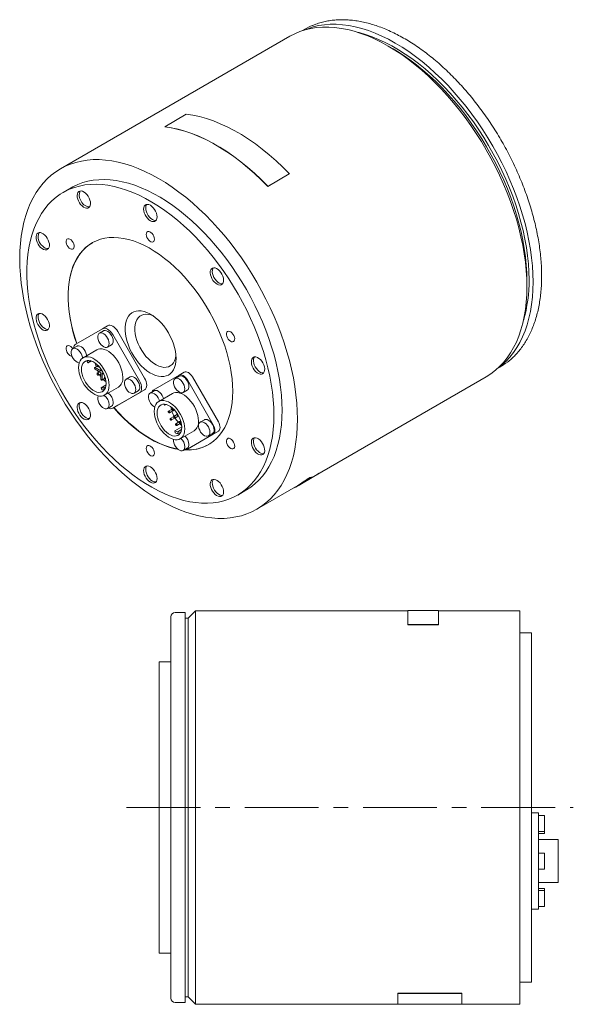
# Model space of a CAD drawing. Header units: millimetres. Extents: x 55 to 795, y 52 to 572.
# Tile 3 of 3: x 605 to 795, y 234 to 572. Entities that reach past the tile are written whole.
import ezdxf

# ---------------------------------------------------------------- set-up
doc = ezdxf.new("R2010")
doc.units = ezdxf.units.MM
doc.header["$LTSCALE"] = 2
doc.linetypes.add('CENTERX2', pattern=[20.32, 12.7, -2.54, 2.54, -2.54])

msp = doc.modelspace()

# ---------------------------------------------------------------- linework, layer by layer
at = {"color": 7, "linetype": 'Continuous', "lineweight": 15}
for p, q in [((702.73, 568.49), (701.88, 568)), ((697.53, 566.06), (618.68, 520.55)), ((733.05, 561.7), (731.28, 562.72)), ((661.95, 539.3), (654.53, 535.01)), ((654.55, 534.92), (654.53, 535.01)), ((689.91, 514.51), (697.33, 518.8)), ((689.93, 514.57), (697.36, 518.86)), ((697.33, 518.8), (697.36, 518.86)), ((622.43, 514.05), (619.61, 512.42)), ((689.91, 514.51), (689.93, 514.57)), ((779, 480.05), (779, 482.09)), ((633.16, 465.63), (623.96, 460.31)), ((633.53, 464.9), (632.12, 464.08)), ((633.16, 465.63), (634.92, 466.65)), ((645.86, 447.67), (636.66, 463.61)), ((647.62, 448.69), (638.42, 464.63)), ((634.87, 459.32), (636.28, 460.13)), ((624.4, 459.62), (622.99, 458.81)), ((631.21, 458.38), (626.47, 455.65)), ((627.83, 454.51), (628.27, 453.9)), ((628.27, 453.9), (628.87, 454.55)), ((628.27, 453.9), (629.34, 454.52)), ((628.87, 454.55), (628.79, 454.66)), ((628.87, 454.55), (628.99, 454.62)), ((631.37, 452.82), (630.47, 452.3)), ((632.61, 451.13), (630.62, 452.28)), ((630.62, 451.79), (632.61, 450.64)), ((632.21, 450.88), (631.37, 450.39)), ((631.77, 452.59), (631.93, 452.68)), ((631.77, 449.7), (632.61, 450.18)), ((632.61, 451.84), (632.61, 451.13)), ((632.61, 450.64), (632.61, 448.35)), ((633.03, 450.89), (633.03, 451.2)), ((633.03, 450.89), (633.17, 450.97)), ((633.3, 450.74), (633.03, 450.89)), ((633.03, 450.4), (633.64, 450.05)), ((633.03, 448.1), (633.03, 450.4)), ((659.51, 449.66), (661.27, 450.68)), ((768.87, 451.95), (769.72, 452.44)), ((632.97, 447.97), (633.87, 448.49)), ((634.03, 449.04), (633.87, 448.95)), ((642.66, 449.08), (641.25, 448.27)), ((659.51, 449.66), (650.61, 444.52)), ((659.53, 449.31), (658.12, 448.49)), ((671.21, 432.63), (662.31, 448.05)), ((672.97, 433.65), (664.07, 449.07)), ((706.31, 415.26), (765.02, 449.15)), ((632.66, 445.33), (634.39, 446.33)), ((632.66, 445.33), (632.88, 444.64)), ((633.62, 445.29), (632.66, 445.33)), ((633.62, 445.29), (634.28, 445.67)), ((633.83, 444.65), (633.62, 445.29)), ((633.87, 442.83), (638.61, 445.56)), ((636.66, 438.32), (645.86, 443.63)), ((647.62, 444.65), (638.42, 439.34)), ((644, 443.5), (645.41, 444.32)), ((650.9, 444.33), (649.49, 443.51)), ((657.21, 443.37), (652.47, 440.64)), ((660.87, 443.73), (662.28, 444.55)), ((654.39, 439.7), (654.61, 439.33)), ((634.87, 438.23), (636.28, 439.05)), ((636.66, 438.32), (638.42, 439.34)), ((654.61, 439.33), (655.07, 439.59)), ((654.61, 439.33), (655.07, 439.59)), ((657.07, 438.04), (655.83, 437.32)), ((656.18, 436.71), (657.89, 437.71)), ((657.38, 438.22), (657.08, 438.04)), ((657.43, 437.44), (657.89, 437.71)), ((658.99, 436.26), (658.95, 436.24)), ((657.7, 435.51), (656.45, 434.79)), ((656.8, 434.19), (659.21, 435.58)), ((658.95, 436.23), (657.7, 435.52)), ((658.05, 434.91), (659.34, 435.65)), ((659.57, 433.71), (658.33, 432.99)), ((658.68, 432.38), (660.23, 433.28)), ((659.3, 435.63), (659.34, 435.65)), ((660.04, 433.98), (659.58, 433.71)), ((659.93, 433.11), (660.23, 433.28)), ((668.16, 434.36), (666.75, 433.55)), ((658.02, 430.53), (660.41, 431.91)), ((658.02, 430.53), (658.16, 429.86)), ((659.05, 430.26), (658.02, 430.53)), ((659.05, 430.26), (660.35, 431.01)), ((659.18, 429.58), (659.05, 430.26)), ((659.18, 429.58), (660.1, 430.11)), ((659.87, 427.82), (664.61, 430.55)), ((664.07, 425.28), (672.97, 430.42)), ((669.5, 428.78), (670.91, 429.6)), ((662.31, 424.26), (671.21, 429.4)), ((660.87, 423.8), (662.28, 424.61)), ((662.31, 424.26), (664.07, 425.28)), ((700.37, 411.71), (706.36, 415.17)), ((679.6, 408.5), (682.43, 410.13)), ((686.18, 403.63), (700.32, 411.8)), ((665.1, 368.69), (662.6, 366.19)), ((738.1, 368.69), (665.1, 368.69)), ((665.1, 368.69), (665.1, 233.69)), ((748.6, 368.79), (738.1, 368.79)), ((738.1, 368.79), (738.1, 363.98)), ((748.6, 363.98), (748.6, 368.79)), ((776.6, 368.69), (748.6, 368.69)), ((776.6, 368.69), (776.6, 233.69)), ((656.6, 301.19), (656.6, 366.69)), ((661.6, 368.19), (658.1, 368.19)), ((661.6, 368.19), (661.6, 234.19)), ((662.6, 366.19), (661.6, 366.19)), ((662.6, 366.19), (662.6, 236.19)), ((738.1, 363.98), (748.6, 363.98)), ((738.1, 363.89), (738.1, 363.98)), ((738.1, 363.89), (748.6, 363.89)), ((748.6, 363.89), (748.6, 363.98)), ((780.6, 361.19), (776.6, 361.19)), ((780.6, 361.19), (780.6, 241.19)), ((656.6, 351.19), (652.6, 351.19)), ((652.6, 351.19), (652.6, 251.19)), ((656.6, 235.69), (656.6, 301.19)), ((783, 299.31), (780.6, 299.31)), ((783, 299.31), (783, 298.29)), ((785, 298.46), (783, 298.46)), ((783, 298.29), (783, 285.28)), ((785, 298.46), (785, 292.96)), ((783, 292.96), (785, 292.96)), ((783, 292.26), (785, 292.26)), ((785, 292.96), (785, 292.26)), ((789.7, 290.2), (783, 290.2)), ((789.7, 290.2), (789.7, 275.4)), ((785, 285.55), (783, 285.55)), ((783, 285.28), (783, 280.33)), ((785, 285.55), (785, 280.05)), ((783, 280.33), (783, 267.32)), ((783, 280.05), (785, 280.05)), ((783, 275.4), (789.7, 275.4)), ((785, 273.35), (783, 273.35)), ((785, 272.64), (783, 272.64)), ((785, 273.35), (785, 272.64)), ((785, 272.64), (785, 267.14)), ((783, 267.32), (783, 266.29)), ((780.6, 266.29), (783, 266.29)), ((783, 267.14), (785, 267.14)), ((652.6, 251.19), (656.6, 251.19)), ((776.6, 241.19), (780.6, 241.19)), ((734.6, 237.37), (756.6, 237.37)), ((734.6, 237.37), (734.6, 237.28)), ((734.6, 233.59), (734.6, 237.28)), ((734.6, 237.28), (756.6, 237.28)), ((756.6, 237.37), (756.6, 237.28)), ((756.6, 237.28), (756.6, 233.59)), ((658.1, 234.19), (661.6, 234.19)), ((661.6, 236.19), (662.6, 236.19)), ((662.6, 236.19), (665.1, 233.69)), ((665.1, 233.69), (734.6, 233.69)), ((734.6, 233.59), (756.6, 233.59)), ((756.6, 233.69), (776.6, 233.69))]:
    msp.add_line(p, q, dxfattribs=at)
at = {"color": 6, "linetype": 'CENTERX2', "lineweight": 0}
msp.add_line((641.39, 301.19), (794.93, 301.19), dxfattribs=at)
at = {"color": 7, "linetype": 'Continuous', "lineweight": 15, "flags": 128}
for points in [[(779, 480.05), (778.95, 482.79), (778.77, 485.59), (778.49, 488.44), (778.09, 491.33), (777.57, 494.27), (776.95, 497.24), (776.21, 500.23), (775.37, 503.24), (774.42, 506.26), (773.37, 509.29), (772.21, 512.31), (770.96, 515.32), (769.61, 518.31), (768.17, 521.27), (766.64, 524.2), (765.02, 527.1), (763.33, 529.94), (761.55, 532.73), (759.71, 535.46), (757.79, 538.13), (755.81, 540.72), (753.77, 543.23), (751.68, 545.65), (749.54, 547.98), (747.35, 550.22), (745.13, 552.35), (742.87, 554.38), (740.59, 556.29), (738.28, 558.08), (735.95, 559.76), (733.62, 561.3), (731.27, 562.72), (728.93, 564.01), (726.6, 565.16), (724.27, 566.17), (721.96, 567.04), (719.68, 567.77), (717.42, 568.35), (715.19, 568.78), (713.01, 569.07), (710.87, 569.21), (708.77, 569.2), (706.74, 569.05), (704.76, 568.74), (702.84, 568.29), (700.99, 567.69), (699.22, 566.95), (697.53, 566.06)], [(781.12, 481.68), (781.07, 484.4), (780.9, 487.18), (780.61, 490.01), (780.21, 492.88), (779.7, 495.8), (779.08, 498.74), (778.36, 501.71), (777.52, 504.7), (776.58, 507.7), (775.53, 510.7), (774.38, 513.7), (773.14, 516.69), (771.8, 519.66), (770.37, 522.6), (768.85, 525.51), (767.25, 528.38), (765.56, 531.2), (763.8, 533.97), (761.97, 536.68), (760.07, 539.33), (758.1, 541.9), (756.08, 544.39), (754, 546.8), (751.88, 549.11), (749.71, 551.33), (747.5, 553.45), (745.26, 555.46), (742.99, 557.36), (740.7, 559.14), (738.39, 560.8), (736.07, 562.33), (733.75, 563.74), (731.42, 565.02), (729.1, 566.16), (726.8, 567.16), (724.51, 568.03), (722.24, 568.75), (720, 569.33), (717.79, 569.76), (715.62, 570.04), (713.49, 570.18), (711.42, 570.18), (709.39, 570.02), (707.43, 569.72), (705.53, 569.27), (703.69, 568.68), (702.48, 568.19)], [(705.21, 569.72), (704.41, 569.37), (702.73, 568.49)], [(779.71, 482.5), (779.65, 485.18), (779.48, 487.92), (779.2, 490.71), (778.8, 493.54), (778.29, 496.42), (777.67, 499.32), (776.94, 502.25), (776.1, 505.2), (775.16, 508.16), (774.11, 511.12), (772.97, 514.07), (771.72, 517.01), (770.39, 519.93), (768.96, 522.82), (767.44, 525.68), (765.84, 528.5), (764.16, 531.27), (762.41, 533.99), (760.58, 536.64), (758.68, 539.22), (756.73, 541.73), (754.72, 544.16), (752.65, 546.5), (750.54, 548.75), (748.39, 550.9), (746.2, 552.94), (743.98, 554.87), (741.73, 556.7), (739.46, 558.4), (737.18, 559.98), (734.89, 561.43), (732.6, 562.75), (730.31, 563.94), (728.03, 565), (725.77, 565.91), (723.52, 566.68), (721.3, 567.31), (720.68, 567.46)], [(779, 482.09), (778.95, 484.77), (778.77, 487.51), (778.49, 490.3), (778.09, 493.14), (777.58, 496.01), (776.96, 498.92), (776.23, 501.85), (775.39, 504.79), (774.45, 507.75), (773.41, 510.71), (772.26, 513.66), (771.02, 516.6), (769.68, 519.52), (768.25, 522.42), (766.73, 525.28), (765.13, 528.09), (763.45, 530.86), (761.7, 533.58), (759.87, 536.23), (757.98, 538.82), (756.02, 541.32), (754.01, 543.75), (751.94, 546.09), (749.83, 548.34), (747.68, 550.49), (745.49, 552.53), (743.27, 554.47), (741.02, 556.29), (738.76, 557.99), (736.48, 559.57), (734.19, 561.02), (733.05, 561.7)], [(697.36, 518.86), (695.09, 521.14), (692.78, 523.3), (690.44, 525.35), (688.07, 527.28), (685.68, 529.08), (683.28, 530.75), (680.86, 532.29), (678.45, 533.69), (676.03, 534.94), (673.63, 536.04), (671.24, 537), (668.87, 537.81), (666.53, 538.46), (664.22, 538.96), (661.95, 539.3)], [(654.53, 535.01), (656.79, 534.67), (659.1, 534.18), (661.44, 533.52), (663.81, 532.72), (666.2, 531.76), (668.61, 530.65), (671.02, 529.4), (673.44, 528), (675.85, 526.47), (678.26, 524.8), (680.65, 523), (683.02, 521.07), (685.36, 519.02), (687.67, 516.85), (689.93, 514.57)], [(654.55, 534.92), (656.82, 534.58), (659.12, 534.09), (661.46, 533.43), (663.82, 532.63), (666.21, 531.67), (668.61, 530.57), (671.02, 529.32), (673.44, 527.92), (675.85, 526.39), (678.25, 524.72), (680.64, 522.92), (683, 521), (685.34, 518.95), (687.64, 516.79), (689.91, 514.51)], [(700.16, 434.54), (700.1, 437.27), (699.93, 440.07), (699.64, 442.92), (699.24, 445.82), (698.73, 448.76), (698.11, 451.72), (697.37, 454.72), (696.53, 457.73), (695.58, 460.75), (694.53, 463.77), (693.37, 466.79), (692.12, 469.8), (690.77, 472.79), (689.33, 475.76), (687.8, 478.69), (686.18, 481.58), (684.48, 484.43), (682.71, 487.22), (680.86, 489.95), (678.95, 492.61), (676.97, 495.2), (674.93, 497.71), (672.84, 500.14), (670.7, 502.47), (668.51, 504.7), (666.29, 506.84), (664.03, 508.86), (661.74, 510.77), (659.43, 512.57), (657.11, 514.24), (654.77, 515.79), (652.43, 517.21), (650.09, 518.49), (647.75, 519.64), (645.43, 520.65), (643.12, 521.52), (640.83, 522.25), (638.58, 522.83), (636.35, 523.27), (634.17, 523.56), (632.02, 523.7), (629.93, 523.69), (627.89, 523.53), (625.91, 523.23), (624, 522.77), (622.15, 522.18), (620.38, 521.43), (618.68, 520.55), (617.07, 519.52), (615.54, 518.36), (614.09, 517.06), (612.75, 515.62), (611.49, 514.06), (610.34, 512.37), (609.28, 510.56), (608.33, 508.64), (607.49, 506.6), (606.76, 504.46), (606.13, 502.21), (605.62, 499.87), (605.22, 497.43), (604.93, 494.91), (604.76, 492.32), (604.7, 489.64), (604.76, 486.91), (604.93, 484.11), (605.22, 481.26), (605.62, 478.36), (606.13, 475.43), (606.76, 472.46), (607.49, 469.47), (608.33, 466.46), (609.28, 463.43), (610.34, 460.41), (611.49, 457.39), (612.75, 454.38), (614.09, 451.39), (615.54, 448.42), (617.07, 445.49), (618.68, 442.6), (620.38, 439.76), (622.15, 436.97), (624, 434.23), (625.91, 431.57), (627.89, 428.98), (629.93, 426.47), (632.02, 424.05), (634.17, 421.71), (636.35, 419.48), (638.58, 417.35), (640.83, 415.32), (643.12, 413.41), (645.43, 411.61), (647.75, 409.94), (650.09, 408.39), (652.43, 406.97), (654.77, 405.69), (657.11, 404.54), (659.43, 403.53), (661.74, 402.66), (664.03, 401.93), (666.29, 401.35), (668.51, 400.91), (670.7, 400.63), (672.84, 400.49), (674.93, 400.49), (676.97, 400.65), (678.95, 400.96), (680.86, 401.41), (682.71, 402.01), (684.48, 402.75), (686.18, 403.63), (687.8, 404.66), (689.33, 405.83), (690.77, 407.13), (692.12, 408.56), (693.37, 410.12), (694.53, 411.81), (695.58, 413.62), (696.53, 415.54), (697.37, 417.58), (698.11, 419.72), (698.73, 421.97), (699.24, 424.31), (699.64, 426.75), (699.93, 429.27), (700.1, 431.87), (700.16, 434.54)], [(692.03, 435.97), (691.97, 438.54), (691.8, 441.18), (691.52, 443.86), (691.12, 446.6), (690.61, 449.36), (689.99, 452.16), (689.26, 454.99), (688.42, 457.82), (687.48, 460.66), (686.44, 463.51), (685.29, 466.34), (684.06, 469.16), (682.72, 471.96), (681.3, 474.72), (679.8, 477.44), (678.21, 480.12), (676.54, 482.75), (674.81, 485.32), (673, 487.82), (671.13, 490.24), (669.21, 492.59), (667.23, 494.85), (665.2, 497.02), (663.13, 499.08), (661.03, 501.05), (658.89, 502.9), (656.73, 504.64), (654.55, 506.26), (652.35, 507.76), (650.15, 509.13), (647.95, 510.37), (645.75, 511.47), (643.56, 512.44), (641.39, 513.26), (639.24, 513.95), (637.12, 514.49), (635.03, 514.88), (632.99, 515.13), (630.98, 515.23), (629.03, 515.18), (627.13, 514.99), (625.29, 514.64), (623.52, 514.16), (621.82, 513.52), (620.19, 512.75), (618.65, 511.83), (617.18, 510.77), (615.8, 509.58), (614.52, 508.26), (613.33, 506.81), (612.23, 505.23), (611.24, 503.53), (610.35, 501.72), (609.57, 499.79), (608.89, 497.76), (608.33, 495.63), (607.88, 493.4), (607.53, 491.09), (607.3, 488.69), (607.19, 486.21), (607.19, 483.67), (607.3, 481.06), (607.53, 478.4), (607.88, 475.69), (608.33, 472.94), (608.89, 470.16), (609.57, 467.34), (610.35, 464.51), (611.24, 461.67), (612.23, 458.83), (613.33, 455.99), (614.52, 453.16), (615.8, 450.36), (617.18, 447.58), (618.65, 444.83), (620.19, 442.13), (621.82, 439.47), (623.52, 436.87), (625.29, 434.34), (627.13, 431.88), (629.03, 429.49), (630.98, 427.19), (632.99, 424.97), (635.03, 422.85), (637.12, 420.84), (639.24, 418.93), (641.39, 417.13), (643.56, 415.45), (645.75, 413.89), (647.95, 412.46), (650.15, 411.15), (652.35, 409.98), (654.55, 408.94), (656.73, 408.05), (658.89, 407.29), (661.03, 406.68), (663.13, 406.21), (665.2, 405.89), (667.23, 405.72), (669.21, 405.69), (671.13, 405.81), (673, 406.08), (674.81, 406.5), (676.54, 407.06), (678.21, 407.76), (679.8, 408.61), (681.3, 409.6), (682.72, 410.72), (684.06, 411.98), (685.29, 413.37), (686.44, 414.88), (687.48, 416.52), (688.42, 418.28), (689.26, 420.15), (689.99, 422.13), (690.61, 424.21), (691.12, 426.39), (691.52, 428.66), (691.8, 431.02), (691.97, 433.46), (692.03, 435.97)], [(694.86, 437.6), (694.8, 440.17), (694.63, 442.81), (694.34, 445.5), (693.95, 448.23), (693.44, 451), (692.81, 453.8), (692.09, 456.62), (691.25, 459.45), (690.31, 462.3), (689.26, 465.14), (688.12, 467.97), (686.88, 470.79), (685.55, 473.59), (684.13, 476.35), (682.63, 479.08), (681.04, 481.76), (679.37, 484.38), (677.64, 486.95), (675.83, 489.45), (673.96, 491.88), (672.04, 494.22), (670.06, 496.48), (668.03, 498.65), (665.96, 500.72), (663.85, 502.68), (661.72, 504.53), (659.56, 506.27), (657.38, 507.89), (655.18, 509.39), (652.98, 510.76), (650.78, 512), (648.58, 513.1), (646.39, 514.07), (644.22, 514.9), (642.07, 515.58), (639.95, 516.12), (637.86, 516.51), (635.81, 516.76), (633.81, 516.86), (631.86, 516.81), (629.96, 516.62), (628.12, 516.28), (626.35, 515.79), (624.65, 515.16), (623.02, 514.38), (622.43, 514.05)], [(624.88, 509.5), (625.23, 508.86), (625.65, 508.28), (626.13, 507.78), (626.64, 507.4), (627.15, 507.14), (627.65, 507.03), (628.09, 507.06), (628.47, 507.24), (628.77, 507.56), (628.96, 508), (629.04, 508.54), (629, 509.16), (628.86, 509.81), (628.6, 510.47), (628.26, 511.11), (627.83, 511.7), (627.35, 512.19), (626.85, 512.58), (626.33, 512.84), (625.84, 512.95), (625.39, 512.91), (625.01, 512.73), (624.72, 512.41), (624.53, 511.97), (624.45, 511.43), (624.48, 510.82), (624.63, 510.16), (624.88, 509.5)], [(647.3, 506.69), (647.36, 506.07), (647.53, 505.41), (647.81, 504.75), (648.17, 504.12), (648.61, 503.55), (649.09, 503.08), (649.6, 502.71), (650.11, 502.49), (650.6, 502.4), (651.04, 502.47), (651.4, 502.68), (651.67, 503.02), (651.84, 503.48), (651.9, 504.04), (651.84, 504.67), (651.67, 505.32), (651.4, 505.99), (651.04, 506.62), (650.6, 507.18), (650.11, 507.66), (649.6, 508.02), (649.09, 508.25), (648.61, 508.33), (648.17, 508.27), (647.81, 508.06), (647.53, 507.71), (647.36, 507.25), (647.3, 506.69)], [(648.01, 507.1), (648.07, 506.48), (648.24, 505.82), (648.51, 505.16), (648.88, 504.53), (649.31, 503.96), (649.8, 503.48), (650.31, 503.12), (650.82, 502.89), (651.31, 502.81), (651.54, 502.82)], [(611.91, 493.57), (612.41, 493.16), (612.92, 492.88), (613.42, 492.74), (613.88, 492.74), (614.28, 492.9), (614.59, 493.19), (614.8, 493.61), (614.9, 494.13), (614.89, 494.73), (614.77, 495.38), (614.53, 496.04), (614.2, 496.69), (613.79, 497.29), (613.33, 497.8), (612.82, 498.21), (612.31, 498.5), (611.81, 498.64), (611.35, 498.63), (610.95, 498.48), (610.64, 498.19), (610.43, 497.77), (610.33, 497.25), (610.34, 496.65), (610.46, 496), (610.7, 495.33), (611.03, 494.69), (611.44, 494.09), (611.91, 493.57)], [(651.02, 496.39), (650.96, 496.88), (650.79, 497.4), (650.53, 497.9), (650.19, 498.35), (649.8, 498.7), (649.4, 498.94), (649.02, 499.03), (648.68, 498.97), (648.41, 498.77), (648.25, 498.45), (648.19, 498.02), (648.25, 497.53), (648.41, 497.01), (648.68, 496.5), (649.02, 496.06), (649.4, 495.7), (649.8, 495.47), (650.19, 495.38), (650.53, 495.43), (650.79, 495.63), (650.96, 495.96), (651.02, 496.39)], [(622.75, 495.74), (622.38, 496.13), (621.98, 496.41), (621.58, 496.55), (621.23, 496.54), (620.93, 496.39), (620.73, 496.1), (620.64, 495.71), (620.66, 495.23), (620.79, 494.72), (621.02, 494.2), (621.34, 493.73), (621.71, 493.34), (622.11, 493.07), (622.51, 492.93), (622.87, 492.93), (623.16, 493.09), (623.36, 493.37), (623.45, 493.77), (623.43, 494.25), (623.3, 494.76), (623.07, 495.27), (622.75, 495.74)], [(677.89, 444.13), (677.83, 446.23), (677.66, 448.4), (677.38, 450.61), (676.98, 452.86), (676.47, 455.14), (675.86, 457.44), (675.14, 459.75), (674.32, 462.07), (673.4, 464.38), (672.38, 466.68), (671.27, 468.94), (670.07, 471.18), (668.79, 473.37), (667.44, 475.51), (666.01, 477.59), (664.51, 479.6), (662.96, 481.54), (661.35, 483.39), (659.7, 485.14), (658, 486.8), (656.27, 488.35), (654.51, 489.79), (652.74, 491.11), (650.95, 492.31), (649.15, 493.37), (647.36, 494.31), (645.58, 495.11), (643.81, 495.77), (642.07, 496.29), (640.35, 496.66), (638.68, 496.89), (637.04, 496.97), (635.46, 496.91), (633.94, 496.7), (632.47, 496.34), (631.08, 495.83), (629.76, 495.19), (628.52, 494.4), (627.37, 493.48), (626.31, 492.43), (625.34, 491.25), (624.46, 489.94), (623.69, 488.51), (623.02, 486.97), (622.46, 485.33), (622.01, 483.58), (621.67, 481.74), (621.45, 479.82), (621.33, 477.81), (621.33, 475.74), (621.45, 473.61), (621.67, 471.42), (622.01, 469.19), (622.46, 466.92), (623.02, 464.63), (623.69, 462.32), (624.29, 460.51)], [(629.68, 495.14), (628.59, 494.45), (627.44, 493.52), (626.38, 492.47), (625.41, 491.29), (624.53, 489.98), (623.76, 488.55), (623.09, 487.01), (622.53, 485.37), (622.08, 483.62), (621.74, 481.78), (621.52, 479.86), (621.4, 477.86), (621.4, 475.78), (621.52, 473.65), (621.74, 471.46), (622.08, 469.23), (622.53, 466.96), (623.09, 464.67), (623.76, 462.36), (624.36, 460.55)], [(670.6, 486.23), (670.35, 485.86), (670.2, 485.37), (670.17, 484.8), (670.25, 484.17), (670.44, 483.51), (670.73, 482.85), (671.11, 482.23), (671.56, 481.68), (672.05, 481.22), (672.57, 480.88), (673.07, 480.68), (673.55, 480.63), (673.97, 480.72), (674.32, 480.96), (674.58, 481.33), (674.72, 481.82), (674.76, 482.39), (674.68, 483.02), (674.49, 483.68), (674.19, 484.34), (673.81, 484.96), (673.37, 485.51), (672.87, 485.97), (672.36, 486.31), (671.85, 486.51), (671.37, 486.56), (670.95, 486.47), (670.6, 486.23)], [(671.23, 486.55), (671.06, 486.27), (670.91, 485.78), (670.87, 485.21), (670.95, 484.58), (671.15, 483.91), (671.44, 483.26), (671.82, 482.64), (672.27, 482.08), (672.76, 481.63), (673.27, 481.29), (673.78, 481.09), (674.26, 481.04), (674.4, 481.05)], [(769.34, 452.38), (770.37, 453.19), (771.8, 454.48), (773.14, 455.9), (774.38, 457.45), (775.53, 459.13), (776.58, 460.92), (777.52, 462.83), (778.36, 464.85), (779.08, 466.98), (779.7, 469.21), (780.21, 471.54), (780.61, 473.95), (780.9, 476.45), (781.07, 479.03), (781.12, 481.68)], [(765.02, 449.15), (765.02, 449.15), (766.64, 450.18), (768.17, 451.34), (769.61, 452.64), (770.96, 454.07), (772.21, 455.64), (773.37, 457.32), (774.42, 459.13), (775.37, 461.06), (776.21, 463.09), (776.95, 465.24), (777.57, 467.49), (778.09, 469.83), (778.49, 472.26), (778.77, 474.78), (778.95, 477.38), (779, 480.05)], [(613.33, 465), (613.79, 464.97), (614.2, 465.1), (614.53, 465.36), (614.77, 465.76), (614.89, 466.26), (614.9, 466.85), (614.8, 467.49), (614.59, 468.16), (614.28, 468.81), (613.88, 469.42), (613.42, 469.95), (612.92, 470.38), (612.41, 470.69), (611.91, 470.87), (611.44, 470.89), (611.03, 470.77), (610.7, 470.5), (610.46, 470.11), (610.34, 469.6), (610.33, 469.02), (610.43, 468.37), (610.64, 467.71), (610.95, 467.06), (611.35, 466.45), (611.81, 465.91), (612.31, 465.48), (612.82, 465.17), (613.33, 465)], [(611.38, 470.88), (611.17, 470.52), (611.05, 470.01), (611.03, 469.42), (611.14, 468.78), (611.35, 468.12), (611.66, 467.47), (612.06, 466.86), (612.51, 466.32), (613.01, 465.89), (613.53, 465.58), (614.03, 465.41)], [(658.44, 455.44), (658.38, 454.32), (658.21, 453.28), (657.93, 452.33), (657.54, 451.49), (657.05, 450.77), (656.46, 450.17), (655.78, 449.71), (655.03, 449.39), (654.2, 449.21), (653.32, 449.19), (652.38, 449.31), (651.41, 449.57), (650.42, 449.98), (649.42, 450.52), (648.43, 451.2), (647.44, 451.99), (646.49, 452.9), (645.58, 453.91), (644.72, 455), (643.93, 456.16), (643.21, 457.38), (642.58, 458.64), (642.04, 459.93), (641.6, 461.22), (641.26, 462.5), (641.03, 463.76), (640.92, 464.97), (640.92, 466.13), (641.03, 467.21), (641.26, 468.21), (641.6, 469.1), (642.04, 469.89), (642.58, 470.55), (643.21, 471.07), (643.93, 471.47), (644.72, 471.71), (645.58, 471.82), (646.49, 471.77), (647.44, 471.58), (648.43, 471.24), (649.42, 470.76), (650.42, 470.15), (651.41, 469.42), (652.38, 468.56), (653.32, 467.61), (654.2, 466.56), (655.03, 465.43), (655.78, 464.23), (656.46, 462.99), (657.05, 461.71), (657.54, 460.42), (657.93, 459.13), (658.21, 457.86), (658.38, 456.62), (658.44, 455.44)], [(650.57, 470.05), (649.8, 470.35), (648.93, 470.55), (648.1, 470.61), (647.33, 470.51), (646.62, 470.27), (645.99, 469.88), (645.44, 469.35), (645, 468.7), (644.66, 467.93), (644.43, 467.05), (644.31, 466.08), (644.31, 465.03), (644.43, 463.92), (644.66, 462.78), (645, 461.61), (645.44, 460.45), (645.99, 459.29), (646.62, 458.18), (647.33, 457.12), (648.1, 456.13), (648.93, 455.23), (649.8, 454.43), (650.69, 453.74), (651.6, 453.19), (652.5, 452.77), (653.38, 452.49), (654.23, 452.36), (655.04, 452.38), (655.78, 452.55), (656.45, 452.87), (657.04, 453.32), (657.53, 453.92), (657.92, 454.63), (658.21, 455.46), (658.38, 456.39), (658.4, 456.5)], [(634.92, 466.65), (635.3, 466.79), (635.73, 466.8), (636.19, 466.7), (636.67, 466.47), (637.16, 466.14), (637.62, 465.71), (638.05, 465.2), (638.42, 464.63)], [(614.03, 465.41), (614.5, 465.38), (614.55, 465.39)], [(635.44, 460.58), (635.37, 461.17), (635.2, 461.8), (634.91, 462.42), (634.53, 462.99), (634.09, 463.49), (633.61, 463.87), (633.13, 464.11), (632.66, 464.21), (632.25, 464.14), (631.92, 463.93), (631.68, 463.57), (631.56, 463.09), (631.56, 462.53), (631.68, 461.92), (631.92, 461.29), (632.25, 460.68), (632.66, 460.14), (633.13, 459.7), (633.61, 459.39), (634.09, 459.22), (634.53, 459.2), (634.91, 459.34), (635.2, 459.63), (635.37, 460.05), (635.44, 460.58)], [(636.66, 463.61), (636.28, 464.18), (635.85, 464.69), (635.39, 465.12), (634.91, 465.45), (634.42, 465.68), (633.96, 465.78), (633.53, 465.77), (633.16, 465.63)], [(636.85, 461.39), (636.79, 461.99), (636.61, 462.61), (636.32, 463.23), (635.95, 463.81), (635.51, 464.3), (635.03, 464.68), (634.54, 464.93), (634.08, 465.02), (633.67, 464.96), (633.53, 464.9)], [(677.87, 461.1), (678.18, 461.2), (678.42, 461.45), (678.55, 461.81), (678.57, 462.26), (678.47, 462.77), (678.27, 463.29), (677.98, 463.78), (677.62, 464.2), (677.23, 464.51), (676.83, 464.7), (676.45, 464.74), (676.14, 464.64), (675.9, 464.4), (675.77, 464.03), (675.75, 463.58), (675.85, 463.07), (676.05, 462.55), (676.34, 462.07), (676.7, 461.65), (677.09, 461.33), (677.49, 461.14), (677.87, 461.1)], [(621.34, 459.82), (621.02, 459.71), (620.79, 459.47), (620.66, 459.11), (620.64, 458.65), (620.73, 458.15), (620.93, 457.63), (621.23, 457.14), (621.58, 456.72), (621.98, 456.4), (622.38, 456.21), (622.72, 456.17)], [(626.3, 455.54), (626.24, 455.9), (626.07, 456.52), (625.78, 457.14), (625.4, 457.72), (624.96, 458.21), (624.48, 458.6), (624, 458.84), (623.53, 458.94), (623.12, 458.87), (622.79, 458.65), (622.55, 458.3), (622.43, 457.82), (622.43, 457.26), (622.55, 456.64), (622.79, 456.01), (623.12, 455.41), (623.53, 454.87), (624, 454.43), (624.48, 454.11), (624.96, 453.94), (625.17, 453.92)], [(627.71, 456.36), (627.66, 456.71), (627.48, 457.34), (627.19, 457.96), (626.82, 458.54), (626.38, 459.03), (625.9, 459.41), (625.41, 459.66), (624.95, 459.75), (624.54, 459.69), (624.4, 459.62)], [(640.14, 448.95), (640.08, 449.89), (639.91, 450.87), (639.62, 451.87), (639.23, 452.88), (638.74, 453.87), (638.17, 454.81), (637.52, 455.69), (636.82, 456.49), (636.07, 457.19), (635.3, 457.77), (634.51, 458.22), (633.74, 458.53), (632.99, 458.7), (632.29, 458.71), (631.64, 458.58), (631.21, 458.38)], [(635.4, 446.22), (635.34, 447.15), (635.17, 448.13), (634.88, 449.14), (634.49, 450.14), (634, 451.13), (633.43, 452.08), (632.78, 452.96), (632.08, 453.76), (631.33, 454.46), (630.56, 455.04), (629.78, 455.49), (629, 455.8), (628.26, 455.96), (627.55, 455.98), (626.91, 455.84), (626.33, 455.56), (625.84, 455.14), (625.45, 454.58), (625.17, 453.9), (624.99, 453.12), (624.94, 452.26), (624.99, 451.32), (625.17, 450.34), (625.45, 449.34), (625.84, 448.33), (626.33, 447.34), (626.91, 446.4), (627.55, 445.51), (628.26, 444.72), (629, 444.02), (629.78, 443.44), (630.56, 442.99), (631.33, 442.67), (632.08, 442.51), (632.78, 442.49), (633.43, 442.63), (634, 442.91), (634.49, 443.34), (634.88, 443.89), (635.17, 444.57), (635.34, 445.35), (635.4, 446.22)], [(634.41, 446.79), (634.35, 447.63), (634.18, 448.51), (633.9, 449.41), (633.52, 450.31), (633.04, 451.18), (632.49, 452), (631.87, 452.74), (631.21, 453.38), (630.52, 453.92), (629.82, 454.32), (629.13, 454.59), (628.46, 454.71), (627.85, 454.68), (627.29, 454.5), (626.82, 454.18), (626.44, 453.72), (626.16, 453.14), (625.98, 452.46), (625.93, 451.69), (625.98, 450.85), (626.16, 449.96), (626.44, 449.06), (626.82, 448.16), (627.29, 447.29), (627.85, 446.47), (628.46, 445.73), (629.13, 445.09), (629.82, 444.56), (630.52, 444.15), (631.21, 443.89), (631.87, 443.77), (632.49, 443.8), (633.04, 443.97), (633.52, 444.29), (633.9, 444.75), (634.18, 445.33), (634.35, 446.01), (634.41, 446.79)], [(627.96, 454.69), (627.89, 454.6), (627.83, 454.51)], [(630.7, 453.79), (630.74, 453.45), (630.93, 452.56)], [(631.35, 453.26), (631.31, 453.21), (631.29, 453.1), (631.31, 452.96), (631.37, 452.82), (631.46, 452.69), (631.57, 452.61), (631.68, 452.57), (631.77, 452.59), (631.83, 452.66), (631.85, 452.76)], [(685.88, 455.92), (685.41, 455.94), (685, 455.82), (684.67, 455.55), (684.44, 455.16), (684.31, 454.65), (684.3, 454.07), (684.4, 453.43), (684.62, 452.76), (684.93, 452.11), (685.32, 451.5), (685.78, 450.97), (686.28, 450.53), (686.8, 450.22), (687.3, 450.05), (687.77, 450.03), (688.18, 450.15), (688.51, 450.41), (688.74, 450.81), (688.87, 451.31), (688.88, 451.9), (688.78, 452.54), (688.56, 453.21), (688.25, 453.86), (687.86, 454.47), (687.4, 455), (686.9, 455.44), (686.38, 455.75), (685.88, 455.92)], [(685.36, 455.94), (685.15, 455.57), (685.02, 455.06), (685.01, 454.48), (685.11, 453.83), (685.32, 453.17), (685.64, 452.52), (686.03, 451.91), (686.49, 451.37), (686.99, 450.94), (687.5, 450.63), (688.01, 450.46), (688.48, 450.43), (688.53, 450.44)], [(630.62, 452.28), (630.54, 452.31), (630.47, 452.3), (630.42, 452.24), (630.41, 452.16), (630.42, 452.06), (630.47, 451.95), (630.54, 451.86), (630.62, 451.79)], [(631.85, 449.88), (631.83, 450.02), (631.77, 450.16), (631.68, 450.28), (631.57, 450.37), (631.46, 450.41), (631.37, 450.39), (631.31, 450.32), (631.29, 450.21), (631.31, 450.07), (631.37, 449.93), (631.46, 449.81), (631.57, 449.72), (631.68, 449.68), (631.77, 449.7), (631.83, 449.77), (631.85, 449.88)], [(631.34, 451.38), (631.66, 450.7), (631.71, 450.59)], [(632.11, 449.9), (632.16, 449.82), (632.61, 449.18)], [(662.31, 448.05), (662.01, 448.51), (661.66, 448.91), (661.29, 449.26), (660.91, 449.53), (660.52, 449.7), (660.15, 449.79), (659.81, 449.78), (659.51, 449.66)], [(661.27, 450.68), (661.57, 450.8), (661.92, 450.81), (662.29, 450.73), (662.67, 450.55), (663.06, 450.28), (663.43, 449.93), (663.77, 449.53), (664.07, 449.07)], [(632.61, 448.35), (632.62, 448.25), (632.67, 448.14), (632.74, 448.05), (632.82, 447.98), (632.9, 447.95), (632.97, 447.97), (633.02, 448.02), (633.03, 448.1)], [(633.43, 448.23), (634.08, 447.64), (634.38, 447.41)], [(634.06, 448.93), (633.96, 448.97), (633.87, 448.95), (633.81, 448.88), (633.79, 448.77), (633.81, 448.63), (633.87, 448.49), (633.96, 448.36), (634.07, 448.28), (634.18, 448.24), (634.24, 448.24)], [(644.57, 444.76), (644.5, 445.36), (644.33, 445.98), (644.04, 446.6), (643.66, 447.18), (643.22, 447.67), (642.74, 448.05), (642.26, 448.3), (641.79, 448.39), (641.38, 448.33), (641.05, 448.11), (640.81, 447.75), (640.69, 447.28), (640.69, 446.72), (640.81, 446.1), (641.05, 445.47), (641.38, 444.87), (641.79, 444.33), (642.26, 443.89), (642.74, 443.57), (643.22, 443.4), (643.66, 443.39), (644.04, 443.53), (644.33, 443.82), (644.5, 444.24), (644.57, 444.76)], [(645.98, 445.58), (645.92, 446.17), (645.74, 446.8), (645.45, 447.42), (645.08, 448), (644.64, 448.49), (644.16, 448.87), (643.67, 449.12), (643.21, 449.21), (642.8, 449.15), (642.66, 449.08)], [(645.86, 443.63), (646.16, 443.88), (646.39, 444.25), (646.53, 444.7), (646.58, 445.23), (646.53, 445.82), (646.39, 446.43), (646.16, 447.06), (645.86, 447.67)], [(647.62, 448.69), (647.93, 448.08), (648.16, 447.45), (648.3, 446.84), (648.35, 446.25), (648.3, 445.72), (648.16, 445.27), (647.93, 444.91), (647.62, 444.65)], [(661.44, 444.99), (661.37, 445.58), (661.2, 446.21), (660.91, 446.83), (660.53, 447.41), (660.09, 447.9), (659.61, 448.28), (659.13, 448.53), (658.66, 448.62), (658.25, 448.56), (657.92, 448.34), (657.68, 447.98), (657.56, 447.51), (657.56, 446.94), (657.68, 446.33), (657.92, 445.7), (658.25, 445.1), (658.66, 444.56), (659.13, 444.12), (659.61, 443.8), (660.09, 443.63), (660.53, 443.61), (660.91, 443.76), (661.2, 444.05), (661.37, 444.47), (661.44, 444.99)], [(662.85, 445.8), (662.79, 446.4), (662.61, 447.03), (662.32, 447.65), (661.95, 448.22), (661.51, 448.72), (661.03, 449.1), (660.54, 449.34), (660.08, 449.44), (659.67, 449.37), (659.53, 449.31)], [(652.71, 440.77), (652.57, 441.23), (652.28, 441.85), (651.9, 442.42), (651.46, 442.92), (650.98, 443.3), (650.5, 443.54), (650.03, 443.64), (649.62, 443.57), (649.29, 443.36), (649.05, 443), (648.93, 442.52), (648.93, 441.96), (649.05, 441.34), (649.29, 440.72), (649.62, 440.11), (650.03, 439.57), (650.5, 439.13), (650.98, 438.82), (651.13, 438.75)], [(654.12, 441.59), (653.98, 442.04), (653.69, 442.66), (653.32, 443.24), (652.88, 443.73), (652.4, 444.11), (651.91, 444.36), (651.45, 444.45), (651.04, 444.39), (650.9, 444.33)], [(666.14, 433.94), (666.08, 434.88), (665.91, 435.86), (665.62, 436.86), (665.23, 437.87), (664.74, 438.86), (664.17, 439.8), (663.52, 440.68), (662.82, 441.48), (662.07, 442.18), (661.3, 442.76), (660.51, 443.21), (659.74, 443.53), (658.99, 443.69), (658.29, 443.71), (657.64, 443.57), (657.21, 443.37)], [(661.17, 423.98), (661.35, 423.97), (662.96, 423.96), (664.51, 424.1), (666.01, 424.38), (667.44, 424.81), (668.79, 425.39), (670.07, 426.1), (671.27, 426.96), (672.38, 427.94), (673.4, 429.06), (674.32, 430.31), (675.14, 431.68), (675.86, 433.16), (676.47, 434.75), (676.98, 436.45), (677.38, 438.24), (677.66, 440.13), (677.83, 442.09), (677.89, 444.13)], [(628.6, 434.69), (628.86, 435.06), (629, 435.54), (629.04, 436.12), (628.96, 436.75), (628.77, 437.41), (628.47, 438.07), (628.09, 438.69), (627.65, 439.24), (627.15, 439.7), (626.64, 440.03), (626.13, 440.23), (625.65, 440.29), (625.23, 440.19), (624.88, 439.96), (624.63, 439.58), (624.48, 439.1), (624.45, 438.53), (624.53, 437.89), (624.72, 437.23), (625.01, 436.58), (625.39, 435.95), (625.84, 435.4), (626.33, 434.95), (626.85, 434.61), (627.35, 434.41), (627.83, 434.36), (628.26, 434.45), (628.6, 434.69)], [(625.51, 440.27), (625.34, 439.99), (625.19, 439.51), (625.15, 438.94), (625.24, 438.3), (625.43, 437.64), (625.72, 436.98), (626.1, 436.36), (626.55, 435.81), (627.04, 435.36), (627.55, 435.02), (628.06, 434.82), (628.54, 434.76), (628.68, 434.78)], [(631.72, 442.57), (631.68, 442.48), (631.56, 442.01), (631.56, 441.44), (631.68, 440.83), (631.92, 440.2), (632.25, 439.6), (632.66, 439.06), (633.13, 438.62), (633.61, 438.3), (634.09, 438.13), (634.53, 438.11), (634.91, 438.26), (635.2, 438.55), (635.37, 438.97), (635.44, 439.49), (635.44, 439.49)], [(661.4, 431.21), (661.34, 432.14), (661.17, 433.12), (660.88, 434.13), (660.49, 435.13), (660, 436.12), (659.43, 437.07), (658.78, 437.95), (658.08, 438.75), (657.33, 439.45), (656.56, 440.03), (655.78, 440.48), (655, 440.79), (654.26, 440.96), (653.55, 440.97), (652.91, 440.83), (652.33, 440.55), (651.84, 440.13), (651.45, 439.57), (651.17, 438.89), (650.99, 438.11), (650.94, 437.25), (650.99, 436.31), (651.17, 435.33), (651.45, 434.33), (651.84, 433.32), (652.33, 432.33), (652.91, 431.39), (653.55, 430.5), (654.26, 429.71), (655, 429.01), (655.78, 428.43), (656.56, 427.98), (657.33, 427.66), (658.08, 427.5), (658.78, 427.48), (659.43, 427.62), (660, 427.9), (660.49, 428.33), (660.88, 428.88), (661.17, 429.56), (661.34, 430.34), (661.4, 431.21)], [(660.41, 431.78), (660.35, 432.62), (660.18, 433.5), (659.9, 434.4), (659.52, 435.3), (659.04, 436.17), (658.49, 436.99), (657.87, 437.73), (657.21, 438.38), (656.52, 438.91), (655.82, 439.31), (655.13, 439.58), (654.46, 439.7), (653.85, 439.67), (653.29, 439.49), (652.82, 439.17), (652.44, 438.71), (652.16, 438.13), (651.98, 437.45), (651.93, 436.68), (651.98, 435.84), (652.16, 434.95), (652.44, 434.05), (652.82, 433.15), (653.29, 432.28), (653.85, 431.47), (654.46, 430.72), (655.13, 430.08), (655.82, 429.55), (656.52, 429.14), (657.21, 428.88), (657.87, 428.76), (658.49, 428.79), (659.04, 428.96), (659.52, 429.29), (659.9, 429.74), (660.18, 430.32), (660.35, 431), (660.41, 431.78)], [(636.99, 438.51), (637.04, 438.44), (638.68, 436.64), (640.35, 434.93), (642.07, 433.33), (643.81, 431.83), (645.58, 430.45), (647.36, 429.19), (649.15, 428.06), (650.95, 427.06), (652.74, 426.19), (654.51, 425.46), (656.27, 424.87), (658, 424.42), (659.09, 424.21)], [(637.06, 438.55), (637.11, 438.49), (638.75, 436.68), (640.42, 434.97), (642.14, 433.37), (643.88, 431.87), (645.65, 430.49), (647.43, 429.23), (649.22, 428.1), (651.02, 427.1), (652.81, 426.23), (654.58, 425.5), (656.34, 424.91), (658.07, 424.46), (659.02, 424.28)], [(656.25, 436.87), (656.23, 436.99), (656.18, 437.12), (656.1, 437.23), (656, 437.3), (655.91, 437.34), (655.83, 437.32), (655.77, 437.26), (655.75, 437.16), (655.77, 437.04), (655.83, 436.92), (655.91, 436.81), (656, 436.73), (656.1, 436.7), (656.18, 436.71), (656.23, 436.78), (656.25, 436.87)], [(656.7, 438.78), (656.74, 438.47), (656.84, 437.91)], [(657.5, 437.6), (657.48, 437.72), (657.43, 437.84), (657.35, 437.95), (657.25, 438.02), (657.16, 438.06), (657.08, 438.04), (657.02, 437.98), (657, 437.88), (657.02, 437.76), (657.08, 437.64), (657.16, 437.53), (657.25, 437.45), (657.35, 437.42), (657.43, 437.44), (657.48, 437.5), (657.5, 437.6)], [(658.99, 436.25), (658.95, 436.24), (658.9, 436.18), (658.88, 436.08), (658.9, 435.96), (658.95, 435.83), (659.03, 435.73), (659.13, 435.65), (659.22, 435.62), (659.3, 435.63), (659.33, 435.66)], [(682.43, 410.13), (682.63, 410.24), (684.13, 411.23), (685.55, 412.35), (686.88, 413.61), (688.12, 415), (689.26, 416.52), (690.31, 418.15), (691.25, 419.91), (692.09, 421.78), (692.81, 423.76), (693.44, 425.84), (693.95, 428.02), (694.34, 430.29), (694.63, 432.65), (694.8, 435.09), (694.86, 437.6)], [(656.87, 434.35), (656.86, 434.47), (656.8, 434.59), (656.72, 434.7), (656.63, 434.78), (656.53, 434.81), (656.45, 434.79), (656.4, 434.73), (656.38, 434.63), (656.4, 434.51), (656.45, 434.39), (656.53, 434.28), (656.63, 434.21), (656.72, 434.17), (656.8, 434.19), (656.86, 434.25), (656.87, 434.35)], [(658.12, 435.07), (658.11, 435.19), (658.05, 435.31), (657.97, 435.42), (657.88, 435.5), (657.78, 435.53), (657.7, 435.52), (657.65, 435.45), (657.63, 435.36), (657.65, 435.24), (657.7, 435.11), (657.78, 435), (657.88, 434.93), (657.97, 434.89), (658.05, 434.91), (658.11, 434.97), (658.12, 435.07)], [(658.75, 432.54), (658.73, 432.66), (658.68, 432.79), (658.6, 432.9), (658.5, 432.97), (658.41, 433.01), (658.33, 432.99), (658.27, 432.93), (658.25, 432.83), (658.27, 432.71), (658.33, 432.59), (658.41, 432.48), (658.5, 432.4), (658.6, 432.37), (658.68, 432.38), (658.73, 432.45), (658.75, 432.54)], [(659.21, 435.58), (659.21, 435.58), (659.21, 435.58)], [(660, 433.27), (659.98, 433.39), (659.93, 433.51), (659.85, 433.62), (659.75, 433.69), (659.66, 433.73), (659.58, 433.71), (659.52, 433.65), (659.5, 433.55), (659.52, 433.43), (659.58, 433.31), (659.66, 433.2), (659.75, 433.12), (659.85, 433.09), (659.93, 433.11), (659.98, 433.17), (660, 433.27)], [(659.69, 432.97), (660.06, 432.65), (660.38, 432.41)], [(670.07, 430.04), (670, 430.63), (669.83, 431.26), (669.54, 431.88), (669.16, 432.46), (668.72, 432.95), (668.24, 433.33), (667.76, 433.58), (667.29, 433.67), (666.88, 433.61), (666.55, 433.39), (666.31, 433.03), (666.19, 432.56), (666.19, 432), (666.31, 431.38), (666.55, 430.75), (666.88, 430.15), (667.29, 429.61), (667.76, 429.17), (668.24, 428.85), (668.72, 428.68), (669.16, 428.67), (669.54, 428.81), (669.83, 429.1), (670, 429.52), (670.07, 430.04)], [(671.48, 430.86), (671.42, 431.45), (671.24, 432.08), (670.95, 432.7), (670.58, 433.27), (670.14, 433.77), (669.66, 434.15), (669.17, 434.4), (668.71, 434.49), (668.3, 434.43), (668.16, 434.36)], [(672.97, 433.65), (673.22, 433.16), (673.4, 432.66), (673.52, 432.17), (673.55, 431.7), (673.52, 431.28), (673.4, 430.91), (673.22, 430.62), (672.97, 430.42)], [(671.21, 429.4), (671.45, 429.6), (671.63, 429.89), (671.75, 430.26), (671.79, 430.68), (671.75, 431.15), (671.63, 431.64), (671.45, 432.14), (671.21, 432.63)], [(657.56, 427.6), (657.56, 427.58), (657.56, 427.01), (657.68, 426.4), (657.92, 425.77), (658.25, 425.17), (658.66, 424.63), (659.13, 424.18), (659.61, 423.87), (660.09, 423.7), (660.53, 423.68), (660.91, 423.82), (661.2, 424.11), (661.37, 424.53), (661.44, 425.06), (661.44, 425.06)], [(676.45, 425.17), (676.83, 424.78), (677.23, 424.51), (677.62, 424.37), (677.98, 424.37), (678.27, 424.53), (678.47, 424.81), (678.57, 425.21), (678.55, 425.69), (678.42, 426.2), (678.18, 426.71), (677.87, 427.18), (677.49, 427.57), (677.09, 427.85), (676.7, 427.99), (676.34, 427.98), (676.05, 427.83), (675.85, 427.54), (675.75, 427.15), (675.77, 426.67), (675.9, 426.16), (676.14, 425.64), (676.45, 425.17)], [(687.3, 427.34), (686.8, 427.75), (686.28, 428.04), (685.78, 428.18), (685.32, 428.17), (684.93, 428.02), (684.62, 427.73), (684.4, 427.31), (684.3, 426.79), (684.31, 426.19), (684.44, 425.54), (684.67, 424.87), (685, 424.23), (685.41, 423.63), (685.88, 423.11), (686.38, 422.7), (686.9, 422.42), (687.4, 422.28), (687.86, 422.28), (688.25, 422.44), (688.56, 422.73), (688.78, 423.15), (688.88, 423.67), (688.87, 424.27), (688.74, 424.92), (688.51, 425.58), (688.18, 426.23), (687.77, 426.83), (687.3, 427.34)], [(685.36, 428.18), (685.32, 428.14), (685.11, 427.72), (685.01, 427.2), (685.02, 426.59), (685.15, 425.95), (685.38, 425.28), (685.71, 424.63), (686.12, 424.04), (686.59, 423.52), (687.09, 423.11), (687.61, 422.83), (688.1, 422.69), (688.53, 422.68)], [(648.19, 424.53), (648.25, 424.04), (648.41, 423.52), (648.68, 423.01), (649.02, 422.57), (649.4, 422.21), (649.8, 421.98), (650.19, 421.89), (650.53, 421.95), (650.79, 422.14), (650.96, 422.47), (651.02, 422.9), (650.96, 423.39), (650.79, 423.91), (650.53, 424.41), (650.19, 424.86), (649.8, 425.21), (649.4, 425.45), (649.02, 425.54), (648.68, 425.48), (648.41, 425.28), (648.25, 424.96), (648.19, 424.53)], [(651.9, 414.22), (651.84, 414.85), (651.67, 415.5), (651.4, 416.17), (651.04, 416.8), (650.6, 417.36), (650.11, 417.84), (649.6, 418.2), (649.09, 418.43), (648.61, 418.52), (648.17, 418.45), (647.81, 418.24), (647.53, 417.9), (647.36, 417.43), (647.3, 416.88), (647.36, 416.25), (647.53, 415.59), (647.81, 414.93), (648.17, 414.3), (648.61, 413.73), (649.09, 413.26), (649.6, 412.89), (650.11, 412.67), (650.6, 412.58), (651.04, 412.65), (651.4, 412.86), (651.67, 413.2), (651.84, 413.66), (651.9, 414.22)], [(648.37, 418.5), (648.24, 418.3), (648.07, 417.84), (648.01, 417.28), (648.07, 416.66), (648.24, 416), (648.51, 415.34), (648.88, 414.71), (649.31, 414.14), (649.8, 413.66), (650.31, 413.3), (650.82, 413.07), (651.31, 412.99), (651.54, 413.01)], [(674.32, 411.42), (673.97, 412.05), (673.55, 412.64), (673.07, 413.13), (672.57, 413.52), (672.05, 413.78), (671.56, 413.89), (671.11, 413.86), (670.73, 413.67), (670.44, 413.35), (670.25, 412.91), (670.17, 412.37), (670.2, 411.76), (670.35, 411.11), (670.6, 410.44), (670.95, 409.8), (671.37, 409.22), (671.85, 408.72), (672.36, 408.34), (672.87, 408.08), (673.37, 407.97), (673.81, 408), (674.19, 408.18), (674.49, 408.5), (674.68, 408.94), (674.76, 409.48), (674.72, 410.1), (674.58, 410.75), (674.32, 411.42)], [(671.23, 413.88), (671.15, 413.76), (670.95, 413.32), (670.87, 412.78), (670.91, 412.17), (671.06, 411.51), (671.31, 410.85), (671.66, 410.21), (672.08, 409.63), (672.56, 409.13), (673.07, 408.75), (673.58, 408.49), (674.07, 408.38), (674.4, 408.39)], [(700.32, 411.8), (700.79, 412.08), (702.49, 413.22)]]:
    msp.add_lwpolyline(points, dxfattribs=at)
at = {"color": 7, "linetype": 'Continuous', "lineweight": 15}
for centre, radius, start, end in [((628.1, 511.49), 2.97, 150.826, 212.2105), ((628.88, 510.86), 3.42, 196.1051, 266.7671), ((649.88, 507.21), 1.87, 143.7702, 183.3808), ((614.98, 497.1), 3.92, 156.8504, 232.7244), ((614.47, 495.61), 2.47, 221.3071, 272.0511), ((731.22, 481.95), 48.5, 343.8969, 0.6532), ((624.92, 458.94), 1.68, 125.0137, 179.4817), ((635.54, 461.23), 1.32, 304.2031, 7.1091), ((621.13, 457.78), 2.04, 28.7814, 84.2209), ((758.57, 471.76), 22.3, 299.9812, 307.5402), ((636.5, 448.56), 3.66, 305.1318, 6.1804), ((633.47, 447.35), 2.77, 257.7438, 276.6678), ((632.63, 440.12), 4.23, 2.4952, 54.0374), ((644.67, 445.41), 1.32, 304.2031, 7.109), ((651.22, 443.56), 1.15, 122.2352, 163.9499), ((661.54, 445.64), 1.32, 304.2039, 7.1083), ((631.21, 439.31), 4.23, 2.4882, 54.1751), ((635.54, 440.14), 1.32, 304.2033, 7.1089), ((635.95, 439.84), 1.68, 240.5096, 294.997), ((666.49, 440.22), 9.93, 197.6599, 208.1409), ((666.54, 440.18), 9.95, 211.8681, 222.3264), ((662.5, 433.55), 3.66, 305.1318, 6.1804), ((659.61, 433.23), 3.68, 246.7082, 263.3003), ((670.17, 430.69), 1.32, 304.2028, 7.1093), ((657.14, 424.84), 4.3, 2.8963, 46.4074), ((658.55, 425.66), 4.3, 2.8963, 46.4074), ((662.43, 438.82), 14.85, 265.4327, 299.2131), ((661.77, 425.27), 1.15, 256.04, 297.7756), ((661.54, 425.71), 1.32, 304.2039, 7.1083), ((689.08, 431.27), 22.59, 294.6048, 306.6078), ((658.1, 366.69), 1.5, 90, 180), ((658.1, 235.69), 1.5, 180, 270)]:
    msp.add_arc(centre, radius, start, end, dxfattribs=at)
for major_axis, ratio, start_param, end_param in [((24.42, 90.85), 0.184841, 3.234659, 3.379027), ((24.49, 90.76), 0.185252, 3.2354, 3.325369)]:
    msp.add_ellipse((727.32, 505.32), major_axis=major_axis, ratio=ratio, start_param=start_param, end_param=end_param, dxfattribs=at)
for points, knots in [([(772.26, 454.16), (772.49, 454.33), (773.22, 454.87), (774.35, 455.91), (775.66, 457.26), (776.88, 458.74), (778.01, 460.32), (779.05, 462.02), (780, 463.82), (780.86, 465.72), (781.61, 467.73), (782.27, 469.82), (782.83, 472.01), (783.28, 474.28), (783.63, 476.62), (783.88, 479.05), (784.02, 481.53), (784.06, 484.08), (783.99, 486.69), (783.82, 489.35), (783.54, 492.05), (783.17, 494.79), (782.69, 497.56), (782.11, 500.36), (781.43, 503.18), (780.65, 506.02), (779.78, 508.86), (778.82, 511.71), (777.76, 514.56), (776.62, 517.39), (775.38, 520.22), (774.07, 523.02), (772.67, 525.79), (771.19, 528.53), (769.64, 531.23), (768.02, 533.89), (766.33, 536.5), (764.57, 539.05), (762.76, 541.54), (760.88, 543.96), (758.96, 546.31), (756.98, 548.58), (754.96, 550.78), (752.9, 552.88), (750.8, 554.9), (748.67, 556.82), (746.51, 558.64), (744.33, 560.35), (742.13, 561.96), (739.92, 563.46), (737.7, 564.84), (735.47, 566.11), (733.24, 567.25), (731.02, 568.27), (728.8, 569.17), (726.6, 569.93), (724.42, 570.57), (722.27, 571.07), (720.14, 571.44), (718.05, 571.68), (715.99, 571.78), (713.98, 571.74), (712.02, 571.57), (710.12, 571.27), (708.27, 570.83), (706.67, 570.33), (705.71, 569.93), (705.33, 569.76)], [0, 0, 0, 0, 0.007111, 0.022414, 0.037739, 0.053097, 0.068493, 0.083932, 0.099412, 0.114932, 0.130487, 0.146072, 0.161681, 0.177309, 0.19295, 0.2086, 0.224256, 0.239914, 0.255572, 0.271228, 0.286881, 0.302531, 0.318177, 0.333819, 0.349457, 0.365091, 0.380722, 0.39635, 0.411974, 0.427596, 0.443217, 0.458835, 0.474452, 0.490069, 0.505685, 0.521301, 0.536918, 0.552536, 0.568155, 0.583775, 0.599398, 0.615024, 0.630652, 0.646284, 0.66192, 0.67756, 0.693205, 0.708854, 0.724508, 0.740167, 0.75583, 0.771497, 0.787167, 0.802838, 0.818509, 0.834175, 0.849833, 0.86548, 0.881109, 0.896715, 0.912292, 0.927834, 0.943336, 0.958794, 0.974209, 0.989582, 1, 1, 1, 1]), ([(704.51, 414.53), (704.5, 414.53), (704.49, 414.53), (704.46, 414.51), (704.42, 414.5), (704.37, 414.47), (704.27, 414.42), (704.14, 414.35), (703.98, 414.25), (703.76, 414.11), (703.49, 413.93), (703.19, 413.73), (702.96, 413.56), (702.77, 413.42), (702.62, 413.32), (702.54, 413.26), (702.49, 413.22)], [0, 0, 0, 0, 0.032983, 0.064699, 0.095412, 0.125409, 0.188783, 0.250808, 0.311947, 0.376069, 0.501038, 0.620756, 0.751292, 0.833181, 0.915823, 1, 1, 1, 1]), ([(702.55, 413.14), (702.61, 413.19), (702.68, 413.24), (702.78, 413.31), (702.82, 413.34), (702.88, 413.38), (702.9, 413.4), (702.93, 413.42), (702.94, 413.43), (702.96, 413.44), (702.97, 413.45), (703.02, 413.49), (703.07, 413.52), (703.13, 413.56), (703.16, 413.58), (703.19, 413.6), (703.2, 413.61), (703.22, 413.62), (703.23, 413.63), (703.24, 413.63), (703.24, 413.64), (703.3, 413.68), (703.35, 413.71), (703.42, 413.76), (703.45, 413.78), (703.49, 413.81), (703.5, 413.81), (703.52, 413.83), (703.52, 413.83), (703.54, 413.84), (703.54, 413.84), (703.6, 413.89), (703.66, 413.92), (703.74, 413.98), (703.77, 413.99), (703.81, 414.02), (703.82, 414.03), (703.84, 414.04), (703.85, 414.05), (703.86, 414.05), (703.86, 414.06), (703.93, 414.1), (703.99, 414.14), (704.06, 414.18), (704.09, 414.2), (704.14, 414.23), (704.16, 414.25), (704.24, 414.29), (704.28, 414.31), (704.34, 414.35), (704.36, 414.36), (704.39, 414.37), (704.4, 414.38), (704.41, 414.38), (704.42, 414.39), (704.43, 414.39), (704.43, 414.39), (704.49, 414.42), (704.54, 414.44), (704.56, 414.45)], [0, 0, 0, 0, 0.125, 0.125, 0.1875, 0.1875, 0.21875, 0.21875, 0.234375, 0.234375, 0.25, 0.25, 0.3125, 0.3125, 0.34375, 0.34375, 0.359375, 0.359375, 0.367188, 0.367188, 0.375, 0.375, 0.4375, 0.4375, 0.46875, 0.46875, 0.484375, 0.484375, 0.492188, 0.492188, 0.5, 0.5, 0.5625, 0.5625, 0.59375, 0.59375, 0.609375, 0.609375, 0.617188, 0.617188, 0.625, 0.625, 0.6875, 0.6875, 0.71875, 0.71875, 0.75, 0.75, 0.8125, 0.8125, 0.84375, 0.84375, 0.859375, 0.859375, 0.867188, 0.867188, 0.875, 0.875, 1, 1, 1, 1])]:
    msp.add_open_spline(points, degree=3, knots=knots, dxfattribs=at)

doc.saveas('drawing.dxf')
